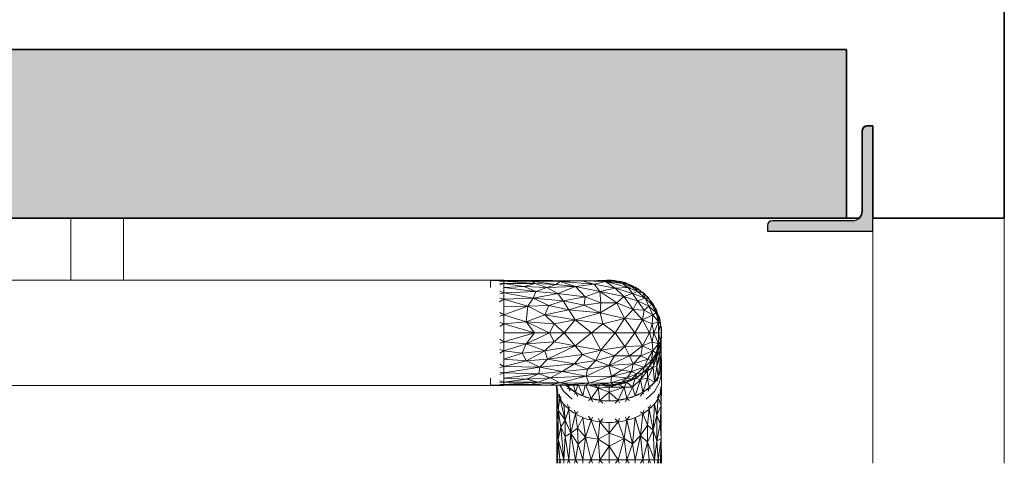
# Model space of a CAD drawing. Header units: millimetres. Extents: x 61846 to 198573, y 13020 to 52988.
# Tile 101 of 240: x 149193 to 151065, y 15579 to 16422. Entities that reach past the tile are written whole.
import ezdxf

# ---------------------------------------------------------------- set-up
doc = ezdxf.new("R2010")
doc.units = ezdxf.units.MM
for name, color, linetype, lineweight in [('A-FLOR', 192, 'Continuous', 50), ('E-LITE-EQPM', 33, 'Continuous', 18), ('I-WALL', 2, 'Continuous', 25), ('M-HVAC-DUCT', 70, 'Continuous', 18), ('S-BEAM', 12, 'Continuous', 35)]:
    doc.layers.add(name, color=color, linetype=linetype, lineweight=lineweight)

# ---------------------------------------------------------------- blocks, each defined once
blk = doc.blocks.new('Round Duct_NLRS_57_DU_verz staal _zadel Ro-Re __DNL_3865493 - Round Duct_NLRS_57_DU_verz staal _zadel Ro-Re __DNL_3865493-549436-GZ lierenkamer 1')
at = {"layer": 'M-HVAC-DUCT', "color": 7, "lineweight": 9}
for p, q in [((85603.7, 15927), (69372, 15927)), ((85603.7, 15927), (85603.7, 15925.8)), ((85603.7, 15923.6), (85603.7, 15921.1)), ((85603.7, 15919), (85603.7, 15907)), ((85603.7, 15901.4), (85603.7, 15892.6)), ((85603.7, 15886.7), (85603.7, 15866.2)), ((85603.7, 15859.5), (85603.7, 15846.1)), ((85603.7, 15839), (85603.7, 15827)), ((85603.7, 15827), (85603.7, 15815)), ((85603.7, 15807.9), (85603.7, 15794.8)), ((85603.7, 15787.7), (85603.7, 15767)), ((85603.7, 15761.4), (85603.7, 15751.9)), ((85603.7, 15747), (85603.7, 15735)), ((68003.7, 15727), (85603.7, 15727)), ((85603.7, 15732.8), (85603.7, 15730.4)), ((85603.7, 15728.2), (85603.7, 15727))]:
    blk.add_line(p, q, dxfattribs=at)
blk = doc.blocks.new('NLRS_63_LF_LB_plafond armatuur_gen_ISR_NLRS_63_LF_LB_armatuur recht_DNL_3954351 - NLRS_63_LF_LB_plafond armatuur_gen_ISR_NLRS_63_LF_LB_armatuur recht_DNL_3954351-549665-GZ lierenkamer 1')
at = {"layer": 'E-LITE-EQPM', "color": 7, "lineweight": 9}
for p, q in [((84780.7, 15926.8), (84780.7, 16045)), ((84880.7, 16045), (84880.7, 15926.8))]:
    blk.add_line(p, q, dxfattribs=at)
blk = doc.blocks.new('NLRS_57_DUF_UN_rond bocht_DNL_gladde_bocht verzinkt_staal_5310349 - NLRS_57_DUF_UN_rond bocht_DNL_gladde_bocht verzinkt_staal_5310349-557546-GZ lierenkamer 1')
at = {"layer": 'M-HVAC-DUCT', "color": 7, "lineweight": 9}
for p, q in [((85578.7, 15923.1), (85578.7, 15926.5)), ((85578.7, 15926.5), (85603.8, 15926.5)), ((85578.7, 15913.1), (85578.7, 15923.1)), ((85596, 15925.4), (85603.8, 15925)), ((85596, 15924.4), (85603.8, 15925)), ((85596, 15921.3), (85603.8, 15920.5)), ((85596, 15918.2), (85603.8, 15920.5)), ((85603.8, 15926.5), (85658.1, 15926.4)), ((85603.8, 15926.5), (85656.7, 15925.4)), ((85603.8, 15925), (85656.7, 15925.4)), ((85603.8, 15923.6), (85603.8, 15925)), ((85603.8, 15925), (85663.3, 15920.7)), ((85603.8, 15920.5), (85663.3, 15920.7)), ((85603.8, 15920.5), (85603.8, 15918.2)), ((85603.8, 15920.5), (85642.7, 15915.3)), ((85603.8, 15913.1), (85642.7, 15915.3)), ((85603.8, 15913.1), (85664.9, 15905.3)), ((85642.7, 15915.3), (85663.3, 15920.7)), ((85664.9, 15905.3), (85642.7, 15915.3)), ((85685.5, 15912.9), (85642.7, 15915.3)), ((85696.5, 15926.4), (85656.7, 15925.4)), ((85658.1, 15926.4), (85656.7, 15925.4)), ((85710.4, 15924.2), (85656.7, 15925.4)), ((85663.3, 15920.7), (85656.7, 15925.4)), ((85656.7, 15925.4), (85703.2, 15919.1)), ((85696.5, 15926.4), (85658.1, 15926.4)), ((85685.5, 15912.9), (85663.3, 15920.7)), ((85663.3, 15920.7), (85703.2, 15919.1)), ((85664.9, 15905.3), (85685.5, 15912.9)), ((85685.5, 15912.9), (85703.2, 15919.1)), ((85740, 15915.1), (85685.5, 15912.9)), ((85685.5, 15912.9), (85706.4, 15902)), ((85751.9, 15925.9), (85696.5, 15926.4)), ((85696.5, 15926.4), (85710.4, 15924.2)), ((85710.4, 15924.2), (85703.2, 15919.1)), ((85740, 15915.1), (85703.2, 15919.1)), ((85740, 15915.1), (85706.4, 15902)), ((85751.9, 15925.9), (85710.4, 15924.2)), ((85740, 15915.1), (85710.4, 15924.2)), ((85775.6, 15919.4), (85710.4, 15924.2)), ((85740, 15915.1), (85775.6, 15919.4)), ((85740, 15915.1), (85786.5, 15905.8)), ((85740, 15915.1), (85758.5, 15895.5)), ((85751.9, 15925.9), (85782.7, 15926.4)), ((85775.6, 15919.4), (85751.9, 15925.9)), ((85751.9, 15925.9), (85796.8, 15924.2)), ((85775.6, 15919.4), (85796.8, 15924.2)), ((85786.5, 15905.8), (85775.6, 15919.4)), ((85775.6, 15919.4), (85815.6, 15911.6)), ((85792.6, 15926.4), (85782.7, 15926.4)), ((85811.7, 15925.4), (85782.7, 15926.4)), ((85796.8, 15924.2), (85782.7, 15926.4)), ((85786.5, 15905.8), (85815.6, 15911.6)), ((85803.7, 15926.5), (85792.6, 15926.4)), ((85792.6, 15926.4), (85811.7, 15925.4)), ((85803.7, 15926.5), (85796, 15925.8)), ((85811.7, 15925.4), (85796.8, 15924.2)), ((85840, 15912.9), (85796.8, 15924.2)), ((85829.3, 15920.7), (85796.8, 15924.2)), ((85815.6, 15911.6), (85796.8, 15924.2)), ((85803.7, 15926.5), (85801, 15926.2)), ((85803.7, 15926.5), (85821, 15925)), ((85821, 15925), (85803.7, 15926.5)), ((85803.7, 15926.5), (85811.7, 15925.4)), ((85821, 15925), (85811.7, 15925.4)), ((85829.3, 15920.7), (85811.7, 15925.4)), ((85840, 15912.9), (85815.6, 15911.6)), ((85848.3, 15901.9), (85815.6, 15911.6)), ((85832, 15895.9), (85815.6, 15911.6)), ((85829.5, 15923.1), (85821, 15925)), ((85837.8, 15920.5), (85821, 15925)), ((85821, 15925), (85829.3, 15920.7)), ((85837.8, 15920.5), (85829.3, 15920.7)), ((85840, 15912.9), (85829.3, 15920.7)), ((85846.5, 15915.2), (85829.3, 15920.7)), ((85829.5, 15923.1), (85837.8, 15920.5)), ((85853.5, 15913.1), (85837.8, 15920.5)), ((85837.8, 15920.5), (85853.5, 15913.1)), ((85837.8, 15920.5), (85846.5, 15915.2)), ((85840, 15912.9), (85846.5, 15915.2)), ((85840, 15912.9), (85848.3, 15901.9)), ((85840, 15912.9), (85857.8, 15905.3)), ((85853.5, 15913.1), (85846.5, 15915.2)), ((85846.5, 15915.2), (85857.8, 15905.3)), ((85853.5, 15913.1), (85867.7, 15903.2)), ((85867.7, 15903.2), (85853.5, 15913.1)), ((85853.5, 15913.1), (85857.8, 15905.3)), ((85595.9, 15901.4), (85603.8, 15903.2)), ((85596, 15906.3), (85603.8, 15903.2)), ((85596, 15892.9), (85603.8, 15890.9)), ((85603.8, 15903.2), (85603.8, 15906.3)), ((85603.8, 15903.2), (85664.9, 15905.3)), ((85603.8, 15903.2), (85603.8, 15901.9)), ((85603.8, 15903.2), (85659.8, 15892.9)), ((85603.8, 15890.9), (85659.8, 15892.9)), ((85603.8, 15892.2), (85603.8, 15890.9)), ((85649.3, 15877.4), (85659.8, 15892.9)), ((85659.8, 15892.9), (85664.9, 15905.3)), ((85659.8, 15892.9), (85706.4, 15902)), ((85659.8, 15892.9), (85689, 15879.1)), ((85659.8, 15892.9), (85716.7, 15887.9)), ((85664.9, 15905.3), (85706.4, 15902)), ((85758.5, 15895.5), (85706.4, 15902)), ((85706.4, 15902), (85716.7, 15887.9)), ((85758.5, 15895.5), (85716.7, 15887.9)), ((85758.5, 15895.5), (85756.7, 15879.4)), ((85786.5, 15905.8), (85758.5, 15895.5)), ((85758.5, 15895.5), (85787.9, 15883.9)), ((85786.5, 15905.8), (85818.4, 15883.7)), ((85786.5, 15905.8), (85832, 15895.9)), ((85786.5, 15905.8), (85787.9, 15883.9)), ((85818.4, 15883.7), (85832, 15895.9)), ((85848.3, 15901.9), (85832, 15895.9)), ((85857.7, 15887.7), (85832, 15895.9)), ((85832, 15895.9), (85849.5, 15871.4)), ((85848.3, 15901.9), (85857.8, 15905.3)), ((85872.3, 15892.8), (85848.3, 15901.9)), ((85848.3, 15901.9), (85857.7, 15887.7)), ((85872.3, 15892.8), (85857.7, 15887.7)), ((85867.7, 15903.2), (85857.8, 15905.3)), ((85872.3, 15892.8), (85857.8, 15905.3)), ((85874.1, 15897.3), (85867.7, 15903.2)), ((85879.9, 15890.9), (85867.7, 15903.2)), ((85867.7, 15903.2), (85872.3, 15892.8)), ((85879.9, 15890.9), (85872.3, 15892.8)), ((85872.3, 15892.8), (85885.2, 15880.9)), ((85872.3, 15892.8), (85879.5, 15877.9)), ((85874.1, 15897.3), (85879.9, 15890.9)), ((85595.4, 15886.2), (85603.8, 15890.9)), ((85603.8, 15890.9), (85603.8, 15886.2)), ((85603.8, 15890.9), (85649.3, 15877.4)), ((85603.8, 15861), (85649.3, 15877.4)), ((85603.8, 15876.7), (85649.3, 15877.4)), ((85646, 15848.1), (85649.3, 15877.4)), ((85649.3, 15877.4), (85689, 15879.1)), ((85649.3, 15877.4), (85681.6, 15861)), ((85681.6, 15861), (85689, 15879.1)), ((85689, 15879.1), (85716.7, 15887.9)), ((85689, 15879.1), (85727.1, 15870.7)), ((85727.1, 15870.7), (85716.7, 15887.9)), ((85716.7, 15887.9), (85756.7, 15879.4)), ((85727.1, 15870.7), (85756.7, 15879.4)), ((85787.9, 15883.9), (85756.7, 15879.4)), ((85786.9, 15865.2), (85756.7, 15879.4)), ((85786.9, 15865.2), (85787.9, 15883.9)), ((85786.9, 15865.2), (85818.4, 15883.7)), ((85818.4, 15883.7), (85787.9, 15883.9)), ((85833.4, 15854.4), (85818.4, 15883.7)), ((85818.4, 15883.7), (85849.5, 15871.4)), ((85857.7, 15887.7), (85849.5, 15871.4)), ((85857.7, 15887.7), (85879.5, 15877.9)), ((85857.7, 15887.7), (85870.8, 15870.3)), ((85879.5, 15877.9), (85870.8, 15870.3)), ((85885.2, 15880.9), (85879.5, 15877.9)), ((85879.5, 15877.9), (85886.7, 15861)), ((85879.5, 15877.9), (85893.4, 15865.3)), ((85889.9, 15876.7), (85879.9, 15890.9)), ((85879.9, 15890.9), (85889.9, 15876.7)), ((85879.9, 15890.9), (85885.2, 15880.9)), ((85889.9, 15876.7), (85885.2, 15880.9)), ((85885.2, 15880.9), (85893.4, 15865.3)), ((85889.9, 15876.7), (85897.2, 15861)), ((85897.2, 15861), (85889.9, 15876.7)), ((85889.9, 15876.7), (85893.4, 15865.3)), ((85596, 15865.9), (85603.8, 15861)), ((85596, 15858.4), (85603.8, 15861)), ((85603.8, 15861), (85603.8, 15865.9)), ((85603.8, 15859.3), (85603.8, 15861)), ((85603.8, 15861), (85646, 15848.1)), ((85646, 15848.1), (85681.6, 15861)), ((85681.6, 15861), (85727.1, 15870.7)), ((85681.6, 15861), (85699.5, 15843.9)), ((85681.6, 15861), (85739.1, 15851.9)), ((85786.9, 15865.2), (85727.1, 15870.7)), ((85739.1, 15851.9), (85727.1, 15870.7)), ((85786.9, 15865.2), (85739.1, 15851.9)), ((85786.9, 15865.2), (85792, 15843.8)), ((85786.9, 15865.2), (85833.4, 15854.4)), ((85792, 15843.8), (85833.4, 15854.4)), ((85833.4, 15854.4), (85815.5, 15827)), ((85833.4, 15854.4), (85849.5, 15871.4)), ((85833.4, 15854.4), (85852.8, 15827)), ((85833.4, 15854.4), (85867.4, 15851.9)), ((85870.8, 15870.3), (85849.5, 15871.4)), ((85849.5, 15871.4), (85867.4, 15851.9)), ((85870.8, 15870.3), (85867.4, 15851.9)), ((85886.7, 15861), (85867.4, 15851.9)), ((85886.7, 15861), (85870.8, 15870.3)), ((85886, 15843.9), (85886.7, 15861)), ((85886.7, 15861), (85893.4, 15865.3)), ((85897.9, 15848.1), (85886.7, 15861)), ((85897.2, 15861), (85893.4, 15865.3)), ((85897.9, 15848.1), (85893.4, 15865.3)), ((85899.8, 15852.7), (85897.2, 15861)), ((85901.7, 15844.3), (85897.2, 15861)), ((85897.2, 15861), (85897.9, 15848.1)), ((85596, 15846.9), (85603.8, 15844.3)), ((85596, 15838.9), (85603.8, 15844.3)), ((85603.8, 15844.3), (85646, 15848.1)), ((85603.8, 15844.3), (85603.8, 15846)), ((85603.8, 15844.3), (85603.8, 15838.9)), ((85603.8, 15844.3), (85662.2, 15827)), ((85662.2, 15827), (85646, 15848.1)), ((85646, 15848.1), (85699.5, 15843.9)), ((85646, 15848.1), (85690.3, 15827)), ((85699.5, 15843.9), (85690.3, 15827)), ((85699.5, 15843.9), (85739.1, 15851.9)), ((85699.5, 15843.9), (85718.4, 15827)), ((85739.1, 15851.9), (85718.4, 15827)), ((85792, 15843.8), (85739.1, 15851.9)), ((85739.1, 15851.9), (85770.1, 15827)), ((85792, 15843.8), (85770.1, 15827)), ((85792, 15843.8), (85815.5, 15827)), ((85852.8, 15827), (85867.4, 15851.9)), ((85886, 15843.9), (85867.4, 15851.9)), ((85867.4, 15851.9), (85880.4, 15827)), ((85886, 15843.9), (85880.4, 15827)), ((85897.9, 15848.1), (85886, 15843.9)), ((85889, 15827), (85886, 15843.9)), ((85897.9, 15848.1), (85889, 15827)), ((85897.9, 15848.1), (85897.5, 15827)), ((85901.7, 15844.3), (85897.5, 15827)), ((85901.7, 15844.3), (85897.9, 15848.1)), ((85899.8, 15852.7), (85901.7, 15844.3)), ((85903.2, 15827), (85901.7, 15844.3)), ((85901.7, 15844.3), (85903.2, 15827)), ((85603.8, 15827), (85662.2, 15827)), ((85603.8, 15809.7), (85662.2, 15827)), ((85662.2, 15827), (85646, 15805.9)), ((85690.3, 15827), (85646, 15805.9)), ((85662.2, 15827), (85690.3, 15827)), ((85690.3, 15827), (85718.4, 15827)), ((85690.3, 15827), (85699.5, 15810)), ((85718.4, 15827), (85699.5, 15810)), ((85770.1, 15827), (85718.4, 15827)), ((85718.4, 15827), (85739.1, 15802.1)), ((85770.1, 15827), (85739.1, 15802.1)), ((85815.5, 15827), (85770.1, 15827)), ((85770.1, 15827), (85788.4, 15794)), ((85815.5, 15827), (85788.4, 15794)), ((85815.5, 15827), (85852.8, 15827)), ((85815.5, 15827), (85833.7, 15800.9)), ((85852.8, 15827), (85833.7, 15800.9)), ((85852.8, 15827), (85880.4, 15827)), ((85852.8, 15827), (85867.4, 15802.1)), ((85880.4, 15827), (85867.4, 15802.1)), ((85889, 15827), (85880.4, 15827)), ((85880.4, 15827), (85886, 15810)), ((85889, 15827), (85886, 15810)), ((85889, 15827), (85897.5, 15827)), ((85889, 15827), (85897.9, 15805.9)), ((85903.2, 15827), (85897.5, 15827)), ((85901.7, 15809.7), (85897.5, 15827)), ((85897.5, 15827), (85897.9, 15805.9)), ((85903.2, 15827), (85901.7, 15809.7)), ((85903.2, 15827), (85901.7, 15809.7)), ((85596, 15815.1), (85603.8, 15809.7)), ((85596, 15807.1), (85603.8, 15809.7)), ((85603.8, 15815.1), (85603.8, 15809.7)), ((85603.8, 15809.7), (85603.8, 15808)), ((85603.8, 15809.7), (85646, 15805.9)), ((85603.8, 15793), (85646, 15805.9)), ((85638.7, 15788.5), (85646, 15805.9)), ((85646, 15805.9), (85699.5, 15810)), ((85646, 15805.9), (85681.6, 15793)), ((85699.5, 15810), (85681.6, 15793)), ((85739.1, 15802.1), (85681.6, 15793)), ((85739.1, 15802.1), (85687, 15777.1)), ((85739.1, 15802.1), (85699.5, 15810)), ((85753.3, 15785.6), (85739.1, 15802.1)), ((85788.4, 15794), (85739.1, 15802.1)), ((85788.4, 15794), (85833.7, 15800.9)), ((85833.7, 15800.9), (85814, 15783.4)), ((85833.7, 15800.9), (85867.4, 15802.1)), ((85833.7, 15800.9), (85842.9, 15783.5)), ((85867.4, 15802.1), (85842.9, 15783.5)), ((85867.4, 15802.1), (85864.2, 15783.5)), ((85886, 15810), (85867.4, 15802.1)), ((85886.7, 15793), (85867.4, 15802.1)), ((85886.7, 15793), (85886, 15810)), ((85886, 15810), (85897.9, 15805.9)), ((85886.7, 15793), (85897.9, 15805.9)), ((85897.9, 15805.9), (85893.4, 15788.5)), ((85901.7, 15809.7), (85897.2, 15793)), ((85897.2, 15793), (85897.9, 15805.9)), ((85899.8, 15801.2), (85897.2, 15793)), ((85901.7, 15809.7), (85897.9, 15805.9)), ((85899.8, 15801.2), (85901.7, 15809.7)), ((85596, 15795.5), (85603.8, 15793)), ((85596, 15788.1), (85603.8, 15793)), ((85603.8, 15794.7), (85603.8, 15793)), ((85603.8, 15793), (85603.8, 15788.1)), ((85603.8, 15793), (85638.7, 15788.5)), ((85603.8, 15777.2), (85638.7, 15788.5)), ((85638.7, 15788.5), (85681.6, 15793)), ((85646.6, 15773.8), (85638.7, 15788.5)), ((85646.6, 15773.8), (85681.6, 15793)), ((85681.6, 15793), (85687, 15777.1)), ((85753.3, 15785.6), (85687, 15777.1)), ((85753.3, 15785.6), (85738.4, 15768.1)), ((85753.3, 15785.6), (85788.4, 15794)), ((85753.3, 15785.6), (85778.4, 15774.5)), ((85788.4, 15794), (85778.4, 15774.5)), ((85778.4, 15774.5), (85814, 15783.4)), ((85788.4, 15794), (85814, 15783.4)), ((85803.6, 15765.2), (85842.9, 15783.5)), ((85803.6, 15765.2), (85814, 15783.4)), ((85814, 15783.4), (85842.9, 15783.5)), ((85842.9, 15783.5), (85864.2, 15783.5)), ((85842.9, 15783.5), (85849.5, 15768.1)), ((85864.2, 15783.5), (85849.5, 15768.1)), ((85886.7, 15793), (85864.2, 15783.5)), ((85877.4, 15777.1), (85864.2, 15783.5)), ((85877.4, 15777.1), (85886.7, 15793)), ((85884.6, 15773.8), (85886.7, 15793)), ((85884.6, 15773.8), (85893.4, 15788.5)), ((85886.7, 15793), (85893.4, 15788.5)), ((85889.9, 15777.2), (85897.2, 15793)), ((85889.9, 15777.2), (85897.2, 15793)), ((85889.9, 15777.2), (85893.4, 15788.5)), ((85897.2, 15793), (85893.4, 15788.5)), ((85596, 15767.5), (85603.8, 15763)), ((85596, 15761.1), (85603.8, 15763)), ((85603.8, 15777.2), (85646.6, 15773.8)), ((85603.8, 15763), (85646.6, 15773.8)), ((85603.8, 15763), (85603.8, 15767.5)), ((85603.8, 15763), (85603.8, 15761.8)), ((85603.8, 15763), (85672, 15762.1)), ((85603.8, 15750.8), (85672, 15762.1)), ((85646.6, 15773.8), (85687, 15777.1)), ((85646.6, 15773.8), (85672, 15762.1)), ((85672, 15762.1), (85670.6, 15748.9)), ((85672, 15762.1), (85687, 15777.1)), ((85672, 15762.1), (85738.4, 15768.1)), ((85714.8, 15753.5), (85672, 15762.1)), ((85687, 15777.1), (85738.4, 15768.1)), ((85714.8, 15753.5), (85738.4, 15768.1)), ((85778.4, 15774.5), (85738.4, 15768.1)), ((85762.7, 15758.1), (85738.4, 15768.1)), ((85760, 15744.8), (85803.6, 15765.2)), ((85762.7, 15758.1), (85778.4, 15774.5)), ((85762.7, 15758.1), (85803.6, 15765.2)), ((85803.6, 15765.2), (85778.4, 15774.5)), ((85803.6, 15765.2), (85849.5, 15768.1)), ((85808.3, 15744.1), (85803.6, 15765.2)), ((85803.6, 15765.2), (85827.5, 15756.2)), ((85827.5, 15756.2), (85849.5, 15768.1)), ((85846.6, 15753.5), (85849.5, 15768.1)), ((85846.6, 15753.5), (85870.6, 15762.1)), ((85877.4, 15777.1), (85849.5, 15768.1)), ((85870.6, 15762.1), (85849.5, 15768.1)), ((85856.7, 15748.9), (85870.6, 15762.1)), ((85867.7, 15750.8), (85879.9, 15763)), ((85867.7, 15750.8), (85870.6, 15762.1)), ((85870.6, 15762.1), (85877.4, 15777.1)), ((85870.6, 15762.1), (85884.6, 15773.8)), ((85879.9, 15763), (85870.6, 15762.1)), ((85874.1, 15756.6), (85879.9, 15763)), ((85877.4, 15777.1), (85884.6, 15773.8)), ((85889.9, 15777.2), (85879.9, 15763)), ((85879.9, 15763), (85889.9, 15777.2)), ((85879.9, 15763), (85884.6, 15773.8)), ((85889.9, 15777.2), (85884.6, 15773.8)), ((85595.9, 15752.6), (85603.8, 15750.8)), ((85595.9, 15747.7), (85603.8, 15750.8)), ((85603.8, 15752.1), (85603.8, 15750.8)), ((85603.8, 15750.8), (85603.8, 15747.7)), ((85603.8, 15750.8), (85670.6, 15748.9)), ((85603.8, 15740.8), (85670.6, 15748.9)), ((85670.6, 15748.9), (85646.7, 15738.9)), ((85714.8, 15753.5), (85670.6, 15748.9)), ((85692.7, 15741.4), (85670.6, 15748.9)), ((85692.7, 15741.4), (85714.8, 15753.5)), ((85692.7, 15741.4), (85760, 15744.8)), ((85710.2, 15732), (85760, 15744.8)), ((85714.8, 15753.5), (85762.7, 15758.1)), ((85760, 15744.8), (85714.8, 15753.5)), ((85760, 15744.8), (85762.7, 15758.1)), ((85808.3, 15744.1), (85760, 15744.8)), ((85760, 15744.8), (85765.1, 15731.6)), ((85808.3, 15744.1), (85765.1, 15731.6)), ((85808.3, 15744.1), (85807.1, 15732)), ((85808.3, 15744.1), (85827.5, 15756.2)), ((85808.3, 15744.1), (85846.6, 15753.5)), ((85808.3, 15744.1), (85838.2, 15741.4)), ((85846.6, 15753.5), (85827.5, 15756.2)), ((85846.6, 15753.5), (85838.2, 15741.4)), ((85856.7, 15748.9), (85838.2, 15741.4)), ((85856.7, 15748.9), (85846.2, 15738.9)), ((85856.7, 15748.9), (85846.6, 15753.5)), ((85853.5, 15740.8), (85867.7, 15750.8)), ((85867.7, 15750.8), (85853.5, 15740.8)), ((85853.5, 15740.8), (85856.7, 15748.9)), ((85867.7, 15750.8), (85856.7, 15748.9)), ((85874.1, 15756.6), (85867.7, 15750.8)), ((85578.7, 15730.9), (85578.7, 15740.8)), ((85578.7, 15730.9), (85578.7, 15727.5)), ((85578.7, 15727.5), (85603.8, 15727.5)), ((85595.9, 15728.6), (85603.8, 15729)), ((85596, 15735.8), (85603.8, 15733.5)), ((85596, 15732.7), (85603.8, 15733.5)), ((85596, 15729.6), (85603.8, 15729)), ((85603.8, 15740.8), (85646.7, 15738.9)), ((85603.8, 15733.5), (85646.7, 15738.9)), ((85603.8, 15733.5), (85603.8, 15735.8)), ((85603.8, 15733.5), (85668.8, 15733.4)), ((85603.8, 15729), (85668.8, 15733.4)), ((85603.8, 15729), (85603.8, 15727.5)), ((85603.8, 15729), (85654.7, 15728.6)), ((85603.8, 15727.5), (85654.7, 15728.6)), ((85603.8, 15727.5), (85654.1, 15727.6)), ((85692.7, 15741.4), (85646.7, 15738.9)), ((85668.8, 15733.4), (85646.7, 15738.9)), ((85654.1, 15727.6), (85654.7, 15728.6)), ((85654.1, 15727.6), (85689.9, 15727.5)), ((85668.8, 15733.4), (85654.7, 15728.6)), ((85710.2, 15732), (85654.7, 15728.6)), ((85654.7, 15728.6), (85689.9, 15727.5)), ((85668.8, 15733.4), (85692.7, 15741.4)), ((85668.8, 15733.4), (85710.2, 15732)), ((85710.2, 15732), (85689.9, 15727.5)), ((85689.9, 15727.5), (85729.1, 15728.6)), ((85689.9, 15727.5), (85722.8, 15727.7)), ((85710.2, 15732), (85692.7, 15741.4)), ((85710.2, 15732), (85765.1, 15731.6)), ((85710.2, 15732), (85729.1, 15728.6)), ((85722.8, 15727.7), (85729.1, 15728.6)), ((85722.8, 15727.7), (85759.8, 15727.7)), ((85765.1, 15731.6), (85729.1, 15728.6)), ((85729.1, 15728.6), (85759.8, 15727.7)), ((85807.1, 15732), (85759.8, 15727.7)), ((85765.1, 15731.6), (85759.8, 15727.7)), ((85786.1, 15727.5), (85759.8, 15727.7)), ((85765.1, 15731.6), (85807.1, 15732)), ((85807.1, 15732), (85786.1, 15727.5)), ((85812.1, 15728.6), (85786.1, 15727.5)), ((85796.6, 15727.6), (85786.1, 15727.5)), ((85796, 15728.2), (85803.7, 15727.5)), ((85812.1, 15728.6), (85796.6, 15727.6)), ((85803.7, 15727.5), (85796.6, 15727.6)), ((85803.7, 15727.5), (85800.6, 15727.8)), ((85803.7, 15727.5), (85821, 15729)), ((85803.7, 15727.5), (85821, 15729)), ((85803.7, 15727.5), (85812.1, 15728.6)), ((85838.2, 15741.4), (85807.1, 15732)), ((85828.2, 15733.4), (85807.1, 15732)), ((85812.1, 15728.6), (85807.1, 15732)), ((85812.1, 15728.6), (85828.2, 15733.4)), ((85821, 15729), (85812.1, 15728.6)), ((85837.8, 15733.5), (85821, 15729)), ((85821, 15729), (85828.2, 15733.4)), ((85829.5, 15730.9), (85821, 15729)), ((85838.2, 15741.4), (85828.2, 15733.4)), ((85846.2, 15738.9), (85828.2, 15733.4)), ((85837.8, 15733.5), (85828.2, 15733.4)), ((85829.5, 15730.9), (85837.8, 15733.5)), ((85853.5, 15740.8), (85837.8, 15733.5)), ((85837.8, 15733.5), (85853.5, 15740.8)), ((85837.8, 15733.5), (85846.2, 15738.9)), ((85838.2, 15741.4), (85846.2, 15738.9)), ((85853.5, 15740.8), (85846.2, 15738.9))]:
    blk.add_line(p, q, dxfattribs=at)
blk = doc.blocks.new('NLRS_57_DUF_UN_rond bocht_DNL_gladde_bocht verzinkt_staal_5310349 - NLRS_57_DUF_UN_rond bocht_DNL_gladde_bocht verzinkt_staal_5310349-557550-GZ lierenkamer 1')
blk.add_blockref('NLRS_57_DUF_UN_rond bocht_DNL_gladde_bocht verzinkt_staal_5310349 - NLRS_57_DUF_UN_rond bocht_DNL_gladde_bocht verzinkt_staal_5310349-557546-GZ lierenkamer 1', (0, 0))
blk = doc.blocks.new('Round Duct_NLRS_57_DU_verz staal _zadel Ro-Ro__DNL_5310599 - Round Duct_NLRS_57_DU_verz staal _zadel Ro-Ro__DNL_5310599-557557-GZ lierenkamer 1')
at = {"layer": 'M-HVAC-DUCT', "color": 7, "lineweight": 9}
for start, end in [(83.0966, 92.4139), (70.3464, 79.6304), (53.0828, 66.8989), (41.0088, 49.7608), (23.0859, 37.1131), (11.0243, 18.7883), (0, 6.8947), (353.1068, 0), (340.3731, 348.9745), (322.8869, 336.9023), (311.3473, 318.5538), (293.1217, 306.8985), (267.4673, 276.8806), (281.038, 289.6676)]:
    blk.add_arc((85803.7, 15827), 100, start, end, dxfattribs=at)
blk = doc.blocks.new('Round Duct_NLRS_57_DU_verz staal _zadel Ro-Ro__DNL_5310703 - Round Duct_NLRS_57_DU_verz staal _zadel Ro-Ro__DNL_5310703-557581-GZ lierenkamer 1')
at = {"layer": 'M-HVAC-DUCT', "color": 7, "lineweight": 9}
blk.add_line((85903.7, 15727.5), (85903.7, 15768.4), dxfattribs=at)
for centre, start_param, end_param in [((85803.7, 15768.4), 6.16287, 6.283185), ((85803.7, 15768.4), 0, 0.044794), ((85803.7, 15768.4), 5.950727, 6.08634), ((85803.7, 15727.5), 3.141593, 3.261294), ((85803.7, 15768.4), 3.760237, 3.785637), ((85803.7, 15768.4), 5.63544, 5.880109), ((85803.7, 15727.5), 6.162888, 6.283185), ((85803.7, 15727.5), 3.334215, 3.483542), ((85803.7, 15768.4), 3.857584, 3.996336), ((85803.7, 15768.4), 4.068833, 4.309203), ((85803.7, 15768.4), 5.115951, 5.356346), ((85803.7, 15768.4), 5.428304, 5.567329), ((85803.7, 15727.5), 5.950698, 6.09076), ((85803.7, 15727.5), 3.544464, 3.785824), ((85803.7, 15768.4), 4.38113, 4.520025), ((85803.7, 15768.4), 4.592106, 4.832725), ((85803.7, 15768.4), 4.90472, 5.043535), ((85803.7, 15727.5), 5.63544, 5.880268), ((85803.7, 15727.5), 3.857519, 3.996416), ((85803.7, 15727.5), 4.068503, 4.309569), ((85803.7, 15727.5), 5.11556, 5.356632), ((85803.7, 15727.5), 5.423527, 5.568559), ((85803.7, 15727.5), 4.38102, 4.519922), ((85803.7, 15727.5), 4.592251, 4.83258), ((85803.7, 15727.5), 4.904823, 5.049337)]:
    blk.add_ellipse(centre, major_axis=(100, 0), ratio=0.707107, start_param=start_param, end_param=end_param, dxfattribs=at)
blk = doc.blocks.new('NLRS_57_DUF_UN_rond bocht_DNL_gladde_bocht verzinkt_staal_5310715 - NLRS_57_DUF_UN_rond bocht_DNL_gladde_bocht verzinkt_staal_5310715-557589-GZ lierenkamer 1')
at = {"layer": 'M-HVAC-DUCT', "color": 7, "lineweight": 9}
for p, q in [((85903, 15821.7), (85902.8, 15813.2)), ((85900.9, 15792), (85902.8, 15813.2)), ((85901.1, 15806.8), (85902.8, 15813.2)), ((85901.3, 15807.9), (85902.8, 15813.2)), ((85901.7, 15809.7), (85902.8, 15813.2)), ((85903.2, 15768.4), (85902.5, 15807.3)), ((85902.5, 15807.3), (85902.8, 15787.2)), ((85902.8, 15787.2), (85902.8, 15813.2)), ((85894.9, 15783), (85887.4, 15762.1)), ((85891, 15778.5), (85894.9, 15783)), ((85894.9, 15783), (85898.4, 15796.3)), ((85897.2, 15793), (85894.9, 15783)), ((85894.9, 15783), (85900.9, 15792)), ((85894.9, 15762.8), (85900.9, 15792)), ((85894.9, 15762.8), (85902.8, 15787.2)), ((85894.9, 15783), (85894.9, 15762.8)), ((85897.2, 15744.4), (85902.8, 15787.2)), ((85900.9, 15792), (85902.8, 15787.2)), ((85901.7, 15756.2), (85902.8, 15787.2)), ((85903.2, 15768.4), (85902.8, 15787.2)), ((85879.9, 15763), (85876.6, 15754.6)), ((85876.6, 15741), (85887.4, 15762.1)), ((85876.7, 15754.7), (85887.4, 15762.1)), ((85879.9, 15763.1), (85887.4, 15762.1)), ((85889.7, 15776.2), (85887.4, 15762.1)), ((85887.4, 15762.1), (85894.9, 15762.8)), ((85889.9, 15733.2), (85887.4, 15762.1)), ((85889.9, 15733.2), (85894.9, 15762.8)), ((85897.2, 15744.4), (85894.9, 15762.8)), ((85902.2, 15760), (85903.2, 15768.4)), ((85903.2, 15750.7), (85903.2, 15768.4)), ((85876.6, 15754.6), (85863.5, 15738.3)), ((85867.7, 15750.8), (85863.5, 15738.3)), ((85867.7, 15750.8), (85876.6, 15754.6)), ((85876.6, 15741), (85876.6, 15754.6)), ((85897.2, 15744.4), (85889.9, 15733.2)), ((85895, 15735.4), (85897.2, 15744.4)), ((85897.2, 15744.4), (85901.7, 15756.2)), ((85898, 15740.7), (85897.2, 15744.4)), ((85899.8, 15732.5), (85903.2, 15750.7)), ((85901.1, 15748.8), (85901.7, 15756.2)), ((85901.7, 15756.2), (85902.2, 15760)), ((85902.1, 15754.7), (85901.7, 15756.2)), ((85717.6, 15715.6), (85710.5, 15727.7)), ((85727.5, 15723.2), (85723, 15727.8)), ((85724.5, 15720.8), (85727.5, 15723.2)), ((85727.5, 15723.2), (85726.5, 15727.7)), ((85727.5, 15723.2), (85728.1, 15727.7)), ((85729.4, 15716.3), (85727.5, 15723.2)), ((85727.5, 15723.2), (85739.8, 15714.5)), ((85739.8, 15714.5), (85736.4, 15727.7)), ((85739.8, 15714.5), (85744.2, 15727.7)), ((85754, 15707.5), (85745.8, 15727.7)), ((85754, 15707.5), (85758.5, 15727.8)), ((85769.7, 15702.3), (85759.7, 15727.7)), ((85765.2, 15727.7), (85782.8, 15721.9)), ((85776.4, 15727.6), (85782.8, 15721.9)), ((85785.7, 15727.5), (85782.8, 15721.9)), ((85782.8, 15721.9), (85803.7, 15724.1)), ((85791.6, 15727.6), (85803.7, 15724.1)), ((85821, 15729), (85803.7, 15724.1)), ((85803.7, 15727), (85803.7, 15724.1)), ((85803.7, 15724.1), (85803.7, 15714.1)), ((85803.7, 15724.1), (85832.2, 15723.7)), ((85803.7, 15714.1), (85832.2, 15723.7)), ((85821, 15729), (85832.2, 15723.7)), ((85821, 15699.1), (85832.2, 15723.7)), ((85837.8, 15733.5), (85832.2, 15723.7)), ((85832.2, 15723.7), (85848.6, 15724)), ((85837.8, 15702.3), (85832.2, 15723.7)), ((85837.8, 15733.5), (85848.6, 15724)), ((85837.8, 15702.3), (85848.6, 15724)), ((85853.3, 15740.2), (85848.6, 15724)), ((85863.5, 15738.3), (85848.6, 15724)), ((85853.5, 15707.5), (85848.6, 15724)), ((85853.5, 15707.5), (85863.5, 15738.3)), ((85854.1, 15740.7), (85863.5, 15738.3)), ((85876.6, 15741), (85863.5, 15738.3)), ((85867.7, 15714.5), (85863.5, 15738.3)), ((85867.7, 15714.5), (85876.6, 15741)), ((85867.7, 15714.5), (85879.9, 15723.2)), ((85879.9, 15723.2), (85876.6, 15741)), ((85889.9, 15733.2), (85876.6, 15741)), ((85878.1, 15716.3), (85879.9, 15723.2)), ((85879.9, 15723.2), (85882.8, 15726.1)), ((85882.8, 15721), (85879.9, 15723.2)), ((85883, 15726.3), (85889.9, 15733.2)), ((85899.8, 15732.5), (85889.9, 15715.6)), ((85733.4, 15701), (85717.6, 15715.6)), ((85738, 15710.8), (85739.8, 15714.5)), ((85744.3, 15706.8), (85739.8, 15714.5)), ((85739.8, 15714.5), (85754, 15707.5)), ((85769.7, 15702.3), (85754, 15707.5)), ((85769.7, 15702.3), (85782.8, 15721.9)), ((85786.5, 15699.1), (85782.8, 15721.9)), ((85782.8, 15721.9), (85803.7, 15714.1)), ((85786.5, 15699.1), (85803.7, 15714.1)), ((85803.7, 15698.1), (85803.7, 15714.1)), ((85821, 15699.1), (85803.7, 15714.1)), ((85837.8, 15702.3), (85853.5, 15707.5)), ((85867.7, 15714.5), (85853.5, 15707.5)), ((85863.3, 15706.8), (85867.7, 15714.5)), ((85869.4, 15710.8), (85867.7, 15714.5)), ((85889.9, 15715.6), (85874.1, 15701)), ((85764.8, 15698.4), (85769.7, 15702.3)), ((85772.3, 15696.2), (85769.7, 15702.3)), ((85784.7, 15699.5), (85769.7, 15702.3)), ((85783.8, 15694), (85786.5, 15699.1)), ((85786.5, 15699.1), (85784.7, 15699.5)), ((85791.9, 15693.3), (85786.5, 15699.1)), ((85786.5, 15699.1), (85791.9, 15698.8)), ((85791.9, 15698.8), (85803.7, 15698.1)), ((85803.7, 15698.1), (85815.6, 15698.8)), ((85815.6, 15693.3), (85821, 15699.1)), ((85815.6, 15698.8), (85821, 15699.1)), ((85821, 15699.1), (85822.8, 15699.5)), ((85823.7, 15694), (85821, 15699.1)), ((85822.8, 15699.5), (85837.8, 15702.3)), ((85835.2, 15696.2), (85837.8, 15702.3)), ((85842.7, 15698.4), (85837.8, 15702.3))]:
    blk.add_line(p, q, dxfattribs=at)
blk = doc.blocks.new('NLRS_57_DUF_UN_rond bocht_DNL_gladde_bocht verzinkt_staal_5310715 - NLRS_57_DUF_UN_rond bocht_DNL_gladde_bocht verzinkt_staal_5310715-557593-GZ lierenkamer 1')
blk.add_blockref('NLRS_57_DUF_UN_rond bocht_DNL_gladde_bocht verzinkt_staal_5310715 - NLRS_57_DUF_UN_rond bocht_DNL_gladde_bocht verzinkt_staal_5310715-557589-GZ lierenkamer 1', (0, 0))
blk = doc.blocks.new('NLRS_57_DUF_UN_rond bocht_DNL_gladde_bocht verzinkt_staal_5310726 - NLRS_57_DUF_UN_rond bocht_DNL_gladde_bocht verzinkt_staal_5310726-557596-GZ lierenkamer 1')
at = {"layer": 'M-HVAC-DUCT', "color": 7, "lineweight": 9}
for p, q in [((85903.2, 15745.2), (85903.2, 15727.5)), ((85704.3, 15727.5), (85704.5, 15698.6)), ((85705.3, 15724.7), (85705.8, 15715.3)), ((85902.2, 15724.6), (85901.7, 15715.3)), ((85903.2, 15727.5), (85902.8, 15689.2)), ((85705.8, 15715.3), (85704.5, 15698.6)), ((85705.8, 15715.3), (85705.3, 15719.1)), ((85706.4, 15719), (85705.8, 15715.3)), ((85706.3, 15714), (85705.8, 15715.3)), ((85705.8, 15715.3), (85707, 15680.3)), ((85709.5, 15710.8), (85710.3, 15703.4)), ((85710.3, 15703.4), (85709.8, 15704.7)), ((85712.5, 15705.5), (85710.3, 15703.4)), ((85895, 15705.5), (85897.2, 15703.4)), ((85898, 15710.8), (85897.2, 15703.4)), ((85897.2, 15703.4), (85897.7, 15704.6)), ((85901.1, 15718.9), (85901.7, 15715.3)), ((85901.2, 15714), (85901.7, 15715.3)), ((85902.2, 15719.1), (85901.7, 15715.3)), ((85901.7, 15715.3), (85902.8, 15689.2)), ((85704.5, 15698.6), (85704.4, 15661.1)), ((85704.5, 15698.6), (85707, 15680.3)), ((85710.3, 15703.4), (85707, 15680.3)), ((85710.3, 15703.4), (85712.5, 15700)), ((85710.3, 15703.4), (85720.1, 15661)), ((85717.7, 15691.7), (85720.1, 15661)), ((85724.5, 15690.9), (85727.5, 15682.3)), ((85729.4, 15686.4), (85727.5, 15682.3)), ((85878.1, 15686.3), (85879.9, 15682.3)), ((85882.8, 15690.3), (85879.9, 15682.3)), ((85889.9, 15691.7), (85887.4, 15642)), ((85890, 15691.8), (85894.9, 15670.9)), ((85897.2, 15703.4), (85894.9, 15670.9)), ((85894.9, 15670.9), (85902.8, 15689.2)), ((85897.2, 15703.4), (85895, 15700)), ((85897.2, 15703.4), (85902.8, 15689.2)), ((85900.9, 15654.4), (85902.8, 15689.2)), ((85902.8, 15626.4), (85902.8, 15689.2)), ((85707, 15680.3), (85704.4, 15661.1)), ((85707, 15625.1), (85707, 15680.3)), ((85720.1, 15661), (85707, 15680.3)), ((85711.9, 15648), (85707, 15680.3)), ((85727.5, 15682.3), (85720.1, 15661)), ((85727.5, 15682.3), (85724.5, 15685.4)), ((85728.8, 15681.4), (85727.5, 15682.3)), ((85727.5, 15682.3), (85730.9, 15636.7)), ((85739.8, 15673.6), (85730.9, 15636.7)), ((85737.8, 15680.4), (85739.8, 15673.6)), ((85739.8, 15673.6), (85738.5, 15674.5)), ((85744.2, 15676.9), (85739.8, 15673.6)), ((85739.8, 15673.6), (85744.2, 15671.4)), ((85739.8, 15673.6), (85744, 15646.2)), ((85764.9, 15668.5), (85769.7, 15661.4)), ((85772.6, 15667), (85769.7, 15661.4)), ((85834.9, 15667), (85837.8, 15661.4)), ((85842.7, 15668.5), (85837.8, 15661.4)), ((85863.3, 15676.9), (85867.7, 15673.6)), ((85867.7, 15673.6), (85863.3, 15671.4)), ((85867.7, 15673.6), (85863.5, 15632.2)), ((85869.7, 15680.4), (85867.7, 15673.6)), ((85869, 15674.5), (85867.7, 15673.6)), ((85867.7, 15673.6), (85876.6, 15651.6)), ((85879.9, 15682.3), (85876.6, 15651.6)), ((85879.9, 15682.3), (85878.7, 15681.4)), ((85879.9, 15682.3), (85882.8, 15685.2)), ((85879.9, 15682.3), (85887.4, 15642)), ((85894.9, 15670.9), (85887.4, 15642)), ((85894.9, 15670.9), (85894.9, 15622.1)), ((85894.9, 15670.9), (85900.9, 15654.4)), ((85704.5, 15629.3), (85704.4, 15661.1)), ((85707, 15625.1), (85704.4, 15661.1)), ((85720.1, 15661), (85711.9, 15648)), ((85730.9, 15636.7), (85720.1, 15661)), ((85720.1, 15661), (85720.1, 15629.9)), ((85753.8, 15666.2), (85744, 15646.2)), ((85754.1, 15666.2), (85758.9, 15628.6)), ((85769.7, 15661.4), (85758.9, 15628.6)), ((85769.7, 15661.4), (85764.9, 15663)), ((85771.5, 15661.1), (85769.7, 15661.4)), ((85769.7, 15661.4), (85782.8, 15625.4)), ((85786.5, 15658.2), (85782.8, 15625.4)), ((85783.8, 15664.2), (85786.5, 15658.2)), ((85786.5, 15658.2), (85784.7, 15658.5)), ((85791.9, 15663.4), (85786.5, 15658.2)), ((85786.5, 15658.2), (85791.9, 15657.9)), ((85786.5, 15658.2), (85803.7, 15636.3)), ((85821, 15658.2), (85803.7, 15636.3)), ((85803.7, 15656.8), (85803.7, 15636.3)), ((85815.6, 15663.4), (85821, 15658.2)), ((85815.6, 15657.9), (85821, 15658.2)), ((85823.7, 15664.2), (85821, 15658.2)), ((85821, 15658.2), (85822.8, 15658.5)), ((85821, 15658.2), (85832.2, 15626.1)), ((85837.8, 15661.4), (85832.2, 15626.1)), ((85836, 15661.1), (85837.8, 15661.4)), ((85837.8, 15661.4), (85842.7, 15663)), ((85837.8, 15661.4), (85848.6, 15616.1)), ((85853.4, 15666.2), (85848.6, 15616.1)), ((85853.6, 15666.2), (85863.5, 15632.2)), ((85876.6, 15651.6), (85863.5, 15632.2)), ((85876.6, 15619.3), (85876.6, 15651.6)), ((85876.6, 15651.6), (85887.4, 15642)), ((85894.9, 15622.1), (85900.9, 15654.4)), ((85900.9, 15654.4), (85902.8, 15626.4)), ((85704.3, 15586.1), (85704.5, 15629.3)), ((85705.8, 15586.1), (85704.5, 15629.3)), ((85707, 15625.1), (85704.5, 15629.3)), ((85707, 15625.1), (85711.9, 15648)), ((85717.6, 15586.1), (85711.9, 15648)), ((85711.9, 15648), (85720.1, 15629.9)), ((85717.6, 15586.1), (85720.1, 15629.9)), ((85730.9, 15636.7), (85720.1, 15629.9)), ((85727.5, 15586.1), (85720.1, 15629.9)), ((85727.5, 15586.1), (85730.9, 15636.7)), ((85730.9, 15636.7), (85744, 15646.2)), ((85739.8, 15586.1), (85730.9, 15636.7)), ((85730.9, 15636.7), (85744.9, 15615.5)), ((85758.9, 15628.6), (85744, 15646.2)), ((85744, 15646.2), (85744.9, 15615.5)), ((85782.8, 15625.4), (85803.7, 15636.3)), ((85803.7, 15636.3), (85803.7, 15612.1)), ((85803.7, 15636.3), (85832.2, 15626.1)), ((85863.5, 15632.2), (85848.6, 15616.1)), ((85853.5, 15586.1), (85863.5, 15632.2)), ((85867.7, 15586.1), (85863.5, 15632.2)), ((85876.6, 15619.3), (85863.5, 15632.2)), ((85876.6, 15619.3), (85887.4, 15642)), ((85889.9, 15586.1), (85887.4, 15642)), ((85887.4, 15642), (85894.9, 15622.1)), ((85705.8, 15586.1), (85707, 15625.1)), ((85710.3, 15586.1), (85707, 15625.1)), ((85717.6, 15586.1), (85707, 15625.1)), ((85739.8, 15586.1), (85744.9, 15615.5)), ((85758.9, 15628.6), (85744.9, 15615.5)), ((85754, 15586.1), (85744.9, 15615.5)), ((85754, 15586.1), (85758.9, 15628.6)), ((85769.7, 15586.1), (85758.9, 15628.6)), ((85758.9, 15628.6), (85782.8, 15625.4)), ((85769.7, 15586.1), (85782.8, 15625.4)), ((85786.5, 15586.1), (85782.8, 15625.4)), ((85782.8, 15625.4), (85803.7, 15612.1)), ((85786.5, 15586.1), (85803.7, 15612.1)), ((85803.7, 15612.1), (85832.2, 15626.1)), ((85803.7, 15586.1), (85803.7, 15612.1)), ((85821, 15586.1), (85803.7, 15612.1)), ((85821, 15586.1), (85832.2, 15626.1)), ((85837.8, 15586.1), (85832.2, 15626.1)), ((85832.2, 15626.1), (85848.6, 15616.1)), ((85837.8, 15586.1), (85848.6, 15616.1)), ((85853.5, 15586.1), (85848.6, 15616.1)), ((85867.7, 15586.1), (85876.6, 15619.3)), ((85879.9, 15586.1), (85876.6, 15619.3)), ((85889.9, 15586.1), (85876.6, 15619.3)), ((85889.9, 15586.1), (85894.9, 15622.1)), ((85894.9, 15622.1), (85902.8, 15626.4)), ((85897.2, 15586.1), (85894.9, 15622.1)), ((85897.2, 15586.1), (85902.8, 15626.4)), ((85901.7, 15586.1), (85902.8, 15626.4)), ((85903.2, 15586.1), (85902.8, 15626.4)), ((85704.3, 15579.3), (85704.3, 15586.1)), ((85704.3, 15586.1), (85705.8, 15586.1)), ((85705.4, 15579.3), (85705.8, 15586.1)), ((85706.3, 15579.3), (85705.8, 15586.1)), ((85710.3, 15586.1), (85705.8, 15586.1)), ((85709.6, 15579.3), (85710.3, 15586.1)), ((85712.3, 15579.3), (85710.3, 15586.1)), ((85710.3, 15586.1), (85717.6, 15586.1)), ((85717.6, 15579.3), (85717.6, 15586.1)), ((85727.5, 15586.1), (85717.6, 15586.1)), ((85724.9, 15579.3), (85727.5, 15586.1)), ((85729.1, 15579.3), (85727.5, 15586.1)), ((85727.5, 15586.1), (85739.8, 15586.1)), ((85738.1, 15579.3), (85739.8, 15586.1)), ((85743.7, 15579.3), (85739.8, 15586.1)), ((85739.8, 15586.1), (85754, 15586.1)), ((85754, 15579.3), (85754, 15586.1)), ((85769.7, 15586.1), (85754, 15586.1)), ((85765.5, 15579.3), (85769.7, 15586.1)), ((85772, 15579.3), (85769.7, 15586.1)), ((85786.5, 15586.1), (85769.7, 15586.1)), ((85784.2, 15579.3), (85786.5, 15586.1)), ((85791.2, 15579.3), (85786.5, 15586.1)), ((85786.5, 15586.1), (85803.7, 15586.1)), ((85803.7, 15579.3), (85803.7, 15586.1)), ((85803.7, 15586.1), (85821, 15586.1)), ((85816.3, 15579.3), (85821, 15586.1)), ((85823.3, 15579.3), (85821, 15586.1)), ((85821, 15586.1), (85837.8, 15586.1)), ((85835.5, 15579.3), (85837.8, 15586.1)), ((85842, 15579.3), (85837.8, 15586.1)), ((85837.8, 15586.1), (85853.5, 15586.1)), ((85853.5, 15579.3), (85853.5, 15586.1)), ((85867.7, 15586.1), (85853.5, 15586.1)), ((85863.8, 15579.3), (85867.7, 15586.1)), ((85869.4, 15579.3), (85867.7, 15586.1)), ((85867.7, 15586.1), (85879.9, 15586.1)), ((85878.4, 15579.3), (85879.9, 15586.1)), ((85882.6, 15579.3), (85879.9, 15586.1)), ((85879.9, 15586.1), (85889.9, 15586.1)), ((85889.9, 15579.3), (85889.9, 15586.1)), ((85897.2, 15586.1), (85889.9, 15586.1)), ((85895.2, 15579.3), (85897.2, 15586.1)), ((85897.9, 15579.3), (85897.2, 15586.1)), ((85897.2, 15586.1), (85901.7, 15586.1)), ((85901.2, 15579.3), (85901.7, 15586.1)), ((85902.1, 15579.3), (85901.7, 15586.1)), ((85901.7, 15586.1), (85903.2, 15586.1)), ((85903.2, 15579.3), (85903.2, 15586.1))]:
    blk.add_line(p, q, dxfattribs=at)
blk = doc.blocks.new('NLRS_57_DUF_UN_rond bocht_DNL_gladde_bocht verzinkt_staal_5310726 - NLRS_57_DUF_UN_rond bocht_DNL_gladde_bocht verzinkt_staal_5310726-557600-GZ lierenkamer 1')
blk.add_blockref('NLRS_57_DUF_UN_rond bocht_DNL_gladde_bocht verzinkt_staal_5310726 - NLRS_57_DUF_UN_rond bocht_DNL_gladde_bocht verzinkt_staal_5310726-557596-GZ lierenkamer 1', (0, 0))
blk = doc.blocks.new('TadP_A_INS_INSTALLATIES_rvt-3-GZ lierenkamer 1')
at = {"layer": 'E-LITE-EQPM', "lineweight": 9}
blk.add_blockref('NLRS_63_LF_LB_plafond armatuur_gen_ISR_NLRS_63_LF_LB_armatuur recht_DNL_3954351 - NLRS_63_LF_LB_plafond armatuur_gen_ISR_NLRS_63_LF_LB_armatuur recht_DNL_3954351-549665-GZ lierenkamer 1', (0, 0), dxfattribs=at)
at = {"layer": 'M-HVAC-DUCT', "lineweight": 9}
for name in ['Round Duct_NLRS_57_DU_verz staal _zadel Ro-Re __DNL_3865493 - Round Duct_NLRS_57_DU_verz staal _zadel Ro-Re __DNL_3865493-549436-GZ lierenkamer 1', 'NLRS_57_DUF_UN_rond bocht_DNL_gladde_bocht verzinkt_staal_5310349 - NLRS_57_DUF_UN_rond bocht_DNL_gladde_bocht verzinkt_staal_5310349-557550-GZ lierenkamer 1', 'Round Duct_NLRS_57_DU_verz staal _zadel Ro-Ro__DNL_5310599 - Round Duct_NLRS_57_DU_verz staal _zadel Ro-Ro__DNL_5310599-557557-GZ lierenkamer 1', 'NLRS_57_DUF_UN_rond bocht_DNL_gladde_bocht verzinkt_staal_5310715 - NLRS_57_DUF_UN_rond bocht_DNL_gladde_bocht verzinkt_staal_5310715-557593-GZ lierenkamer 1', 'Round Duct_NLRS_57_DU_verz staal _zadel Ro-Ro__DNL_5310703 - Round Duct_NLRS_57_DU_verz staal _zadel Ro-Ro__DNL_5310703-557581-GZ lierenkamer 1', 'NLRS_57_DUF_UN_rond bocht_DNL_gladde_bocht verzinkt_staal_5310726 - NLRS_57_DUF_UN_rond bocht_DNL_gladde_bocht verzinkt_staal_5310726-557600-GZ lierenkamer 1']:
    blk.add_blockref(name, (0, 0), dxfattribs=at)
blk = doc.blocks.new('Floor_28_PBT_FL_druklaag_d_80 __400__C30_37_2397569 - Floor_28_PBT_FL_druklaag_d_80 __400__C30_37_2397569-312101-GZ lierenkamer 1')
at = {"layer": 'A-FLOR', "color": 90, "lineweight": 35}
for p, q in [((86555.2, 16045), (86555.2, 16445)), ((79090, 16365), (86255, 16365)), ((86255, 16365), (86255, 16045)), ((86285.2, 16211), (86287.8, 16217.4)), ((86285.2, 16058), (86285.2, 16211)), ((86287.8, 16217.4), (86294.2, 16220)), ((86294.2, 16220), (86305.2, 16220)), ((86305.2, 16220), (86305.2, 16045)), ((86255, 16045), (86279.6, 16045)), ((86255, 16045), (86279.2, 16045)), ((86279.2, 16045), (86255, 16045)), ((86279.6, 16045), (86283.7, 16050.9)), ((86283.7, 16050.9), (86285.2, 16058)), ((86305.2, 16045), (86555.2, 16045))]:
    blk.add_line(p, q, dxfattribs=at)
blk = doc.blocks.new('Floor_28_PBT_FL_druklaag_d_80 __400__C30_37_2397569 - Floor_28_PBT_FL_druklaag_d_80 __400__C30_37_2397569-312105-GZ lierenkamer 1')
blk.add_blockref('Floor_28_PBT_FL_druklaag_d_80 __400__C30_37_2397569 - Floor_28_PBT_FL_druklaag_d_80 __400__C30_37_2397569-312101-GZ lierenkamer 1', (0, 0))
blk = doc.blocks.new('28_PBT_SF_staal_L-profiel_S355_L200x200x20 582633 - 28_PBT_SF_staal_L-profiel_S355_L200x200x20 582633-326182-GZ lierenkamer 1')
at = {"layer": 'S-BEAM', "lineweight": 25}
blk.add_hatch(color=5, dxfattribs=at).paths.add_polyline_path([(86305.2, 16020), (86305.2, 16220), (86294.2, 16220), (86287.8, 16217.4), (86285.2, 16211), (86285.2, 16058), (86279.9, 16045.3), (86267.2, 16040), (86114.2, 16040), (86107.8, 16037.4), (86105.2, 16031), (86105.2, 16020)])
at = {"layer": 'S-BEAM', "color": 250, "lineweight": 25}
for p, q in [((86285.2, 16211), (86285.2, 16058)), ((86305.2, 16220), (86294.2, 16220)), ((86305.2, 16020), (86305.2, 16220)), ((86105.2, 16031), (86105.2, 16020)), ((86267.2, 16040), (86114.2, 16040)), ((86105.2, 16020), (86305.2, 16020))]:
    blk.add_line(p, q, dxfattribs=at)
for centre, radius, start, end in [((86294.2, 16211), 9, 90, 180), ((86267.2, 16058), 18, 270, 0), ((86114.2, 16031), 9, 90, 180)]:
    blk.add_arc(centre, radius, start, end, dxfattribs=at)
blk = doc.blocks.new('TadP_A_CON_CONSTRUCTIE_rvt-3-GZ lierenkamer 1')
at = {"layer": 'A-FLOR'}
h = blk.add_hatch(color=135, dxfattribs=at)
h.paths.add_polyline_path([(76157.5, 16045), (78750, 16045), (78750, 16365), (71851.4, 16365), (71851.4, 16045), (75462.9, 16045)])
h.paths.add_polyline_path([(67821.6, 16045), (71511.4, 16045), (71511.4, 16365), (67756.3, 16365), (67756.3, 16045)])
h.paths.add_polyline_path([(86255, 16045), (86255, 16365), (79090, 16365), (79090, 16045), (85882.8, 16045)])
at = {"layer": 'A-FLOR', "color": 90, "lineweight": 35}
for p, q in [((86255, 16365), (79090, 16365)), ((86255, 16045), (86255, 16365)), ((79090, 16045), (86255, 16045))]:
    blk.add_line(p, q, dxfattribs=at)
at = {"layer": 'I-WALL', "color": 10, "lineweight": 18}
for p, q in [((86305.2, 16045), (86305.2, 15579.3)), ((86555.2, 16045), (86305.2, 16045)), ((86555.2, 15579.3), (86555.2, 16045))]:
    blk.add_line(p, q, dxfattribs=at)
at = {"layer": 'A-FLOR', "color": 10, "lineweight": 18}
blk.add_blockref('Floor_28_PBT_FL_druklaag_d_80 __400__C30_37_2397569 - Floor_28_PBT_FL_druklaag_d_80 __400__C30_37_2397569-312105-GZ lierenkamer 1', (0, 0), dxfattribs=at)
at = {"layer": 'S-BEAM', "color": 10, "lineweight": 18}
blk.add_blockref('28_PBT_SF_staal_L-profiel_S355_L200x200x20 582633 - 28_PBT_SF_staal_L-profiel_S355_L200x200x20 582633-326182-GZ lierenkamer 1', (0, 0), dxfattribs=at)

msp = doc.modelspace()

# ---------------------------------------------------------------- block references
at = {"color": 210, "lineweight": 5}
for name in ['TadP_A_CON_CONSTRUCTIE_rvt-3-GZ lierenkamer 1', 'TadP_A_INS_INSTALLATIES_rvt-3-GZ lierenkamer 1']:
    msp.add_blockref(name, (64510, 0), dxfattribs=at)

doc.saveas('drawing.dxf')
